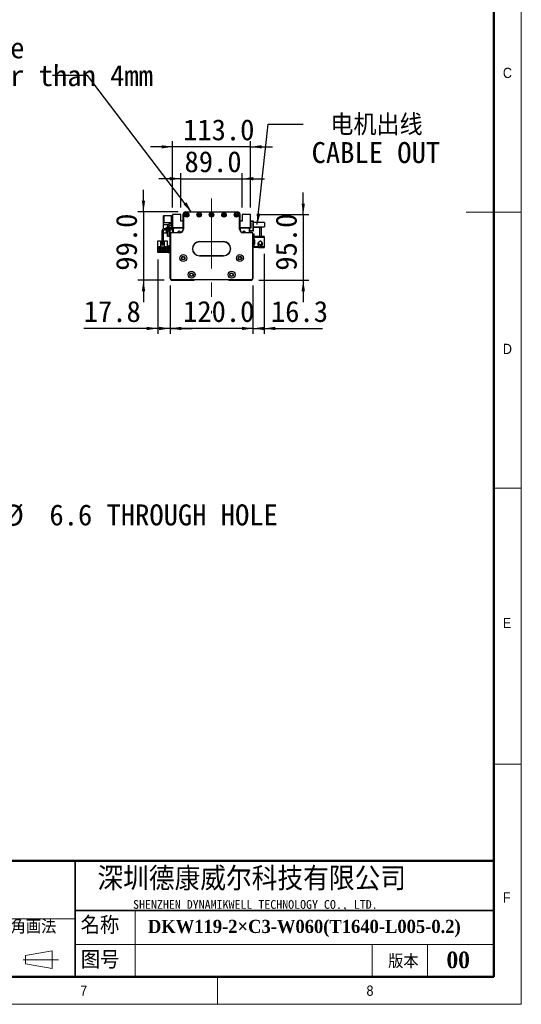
# Model space of a CAD drawing. Header units: millimetres. Extents: x 40 to 3320, y 40 to 2336.
# Tile 7 of 9: x 2594 to 3320, y 40 to 1467. Entities that reach past the tile are written whole.
import ezdxf

# ---------------------------------------------------------------- set-up
doc = ezdxf.new("R2010")
doc.units = ezdxf.units.MM
doc.header["$LTSCALE"] = 8
doc.linetypes.add('CENTERX2', pattern=[20.32, 12.7, -2.54, 2.54, -2.54])
doc.layers.add('DIMNS', color=7, linetype='Continuous')
doc.styles.add('SLDTEXTSTYLE1', font='Gothic.ttf', dxfattribs={"width": 0.913})
doc.styles.add('SLDTEXTSTYLE2', font='timesbd.ttf', dxfattribs={"width": 0.933})
doc.styles.add('SLDTEXTSTYLE4', font='txt', dxfattribs={"bigfont": 'bigfont'})
doc.styles.add('SLDTEXTSTYLE5', font='txt', dxfattribs={"bigfont": 'bigfont'})
doc.styles.add('SLDTEXTSTYLE6', font='txt')
doc.styles.add('SLDTEXTSTYLE8', font='txt')
doc.styles.add('SLDTEXTSTYLE9', font='txt', dxfattribs={"bigfont": 'bigfont'})
doc.dimstyles.new('SLDDIMSTYLE1', dxfattribs={"dimtxt": 30.4, "dimasz": 16, "dimexe": 0, "dimexo": 0.0625, "dimgap": 7.6, "dimtad": 2, "dimdec": 1, "dimrnd": 1e-09, "dimzin": 4, "dimdsep": 46, "dimtxsty": 'SLDTEXTSTYLE8', "dimsah": 1, "dimcen": 0.09, "dimadec": 0, "dimazin": 1, "dimtfac": 1, "dimtdec": 1, "dimtmove": 0, "dimatfit": 0, "dimfxl": 0, "dimfrac": 2, "dimtolj": 1, "dimtzin": 12, "dimarcsym": 0})
doc.dimstyles.new('SLDDIMSTYLE2', dxfattribs={"dimtxt": 0.18, "dimasz": 16, "dimexe": 0, "dimexo": 0.0625, "dimgap": 0, "dimtad": 0, "dimtih": 1, "dimtoh": 1, "dimdec": 0, "dimrnd": 1e-09, "dimzin": 0, "dimdsep": 46, "dimtxsty": 'Standard', "dimsah": 1, "dimcen": 0.09, "dimadec": 0, "dimazin": 0, "dimtfac": 16, "dimtdec": 0, "dimtofl": 0, "dimtmove": 0, "dimatfit": 3, "dimfxl": 0, "dimfrac": 2, "dimtolj": 1, "dimtzin": 0, "dimarcsym": 0})
doc.dimstyles.new('SLDDIMSTYLE3', dxfattribs={"dimtxt": 30.4, "dimasz": 16, "dimexe": 0, "dimexo": 0.0625, "dimgap": 7.6, "dimtad": 2, "dimdec": 1, "dimrnd": 1e-09, "dimzin": 12, "dimdsep": 46, "dimtxsty": 'SLDTEXTSTYLE8', "dimsah": 1, "dimcen": 0.09, "dimadec": 0, "dimazin": 3, "dimtfac": 1, "dimtdec": 1, "dimtmove": 0, "dimatfit": 0, "dimfxl": 0, "dimfrac": 2, "dimtolj": 1, "dimtzin": 12, "dimarcsym": 0})
doc.dimstyles.new('SLDDIMSTYLE6', dxfattribs={"dimtxt": 30.4, "dimasz": 16, "dimexe": 0, "dimexo": 0.0625, "dimgap": 7.6, "dimtad": 0, "dimtih": 1, "dimtoh": 1, "dimdec": 1, "dimrnd": 1e-09, "dimzin": 12, "dimdsep": 46, "dimtxsty": 'SLDTEXTSTYLE8', "dimsah": 1, "dimcen": 0, "dimadec": 0, "dimazin": 3, "dimtfac": 1, "dimtdec": 1, "dimtofl": 0, "dimtmove": 0, "dimatfit": 3, "dimfxl": 0, "dimfrac": 2, "dimtolj": 1, "dimtzin": 12, "dimarcsym": 0})

# ---------------------------------------------------------------- blocks, each defined once
blk = doc.blocks.new('_D_6')
at = {"layer": 'DIMNS'}
for p, q in [((2811.4, 1081.7), (2811.4, 1011.4)), ((2931.4, 1081.7), (2931.4, 1011.4)), ((2811.4, 1019.4), (2779.4, 1019.4)), ((2931.4, 1019.4), (2811.4, 1019.4)), ((2931.4, 1019.4), (2963.4, 1019.4))]:
    blk.add_line(p, q, dxfattribs=at)
for points in [[(2811.4, 1019.4), (2795.4, 1021.8), (2795.4, 1017)], [(2931.4, 1019.4), (2947.4, 1017), (2947.4, 1021.8)]]:
    blk.add_solid(points, dxfattribs=at)
at = {"layer": 'DIMNS', "insert": (2830.1, 1059.2), "char_height": 30.4, "attachment_point": 1, "style": 'SLDTEXTSTYLE8'}
blk.add_mtext('120.0', dxfattribs=at)
blk = doc.blocks.new('_D_7')
at = {"layer": 'DIMNS'}
for p, q in [((2793.6, 1119.2), (2793.6, 1011.4)), ((2811.4, 1081.7), (2811.4, 1011.4)), ((2793.6, 1019.4), (2686.2, 1019.4)), ((2811.4, 1019.4), (2793.6, 1019.4)), ((2811.4, 1019.4), (2843.4, 1019.4))]:
    blk.add_line(p, q, dxfattribs=at)
for points in [[(2793.6, 1019.4), (2777.6, 1021.8), (2777.6, 1017)], [(2811.4, 1019.4), (2827.4, 1017), (2827.4, 1021.8)]]:
    blk.add_solid(points, dxfattribs=at)
at = {"layer": 'DIMNS', "insert": (2686.2, 1059.2), "char_height": 30.4, "attachment_point": 1, "style": 'SLDTEXTSTYLE8'}
blk.add_mtext('17.8', dxfattribs=at)
blk = doc.blocks.new('_D_8')
at = {"layer": 'DIMNS'}
for p, q in [((2772.8, 1188.4), (2772.8, 1220.4)), ((2823.2, 1188.4), (2764.8, 1188.4)), ((2772.8, 1188.4), (2772.8, 1089.4)), ((2802.7, 1089.4), (2764.8, 1089.4)), ((2772.8, 1089.4), (2772.8, 1057.4))]:
    blk.add_line(p, q, dxfattribs=at)
for points in [[(2772.8, 1188.4), (2775.2, 1204.4), (2770.4, 1204.4)], [(2772.8, 1089.4), (2770.4, 1073.4), (2775.2, 1073.4)]]:
    blk.add_solid(points, dxfattribs=at)
at = {"layer": 'DIMNS', "insert": (2732.9, 1103.1), "char_height": 30.4, "attachment_point": 1, "rotation": 90, "style": 'SLDTEXTSTYLE8'}
blk.add_mtext('99.0', dxfattribs=at)
blk = doc.blocks.new('_D_9')
at = {"layer": 'DIMNS'}
for p, q in [((2826.9, 1194.5), (2826.9, 1244.4)), ((2915.9, 1194.5), (2915.9, 1244.4)), ((2826.9, 1236.4), (2794.9, 1236.4)), ((2826.9, 1236.4), (2915.9, 1236.4)), ((2915.9, 1236.4), (2947.9, 1236.4))]:
    blk.add_line(p, q, dxfattribs=at)
for points in [[(2826.9, 1236.4), (2810.9, 1238.8), (2810.9, 1234)], [(2915.9, 1236.4), (2931.9, 1234), (2931.9, 1238.8)]]:
    blk.add_solid(points, dxfattribs=at)
at = {"layer": 'DIMNS', "insert": (2832.2, 1276.3), "char_height": 30.4, "attachment_point": 1, "style": 'SLDTEXTSTYLE8'}
blk.add_mtext('89.0', dxfattribs=at)
blk = doc.blocks.new('_D_10')
at = {"layer": 'DIMNS'}
for p, q in [((2814.9, 1194.5), (2814.9, 1290.6)), ((2927.9, 1194.5), (2927.9, 1290.6)), ((2814.9, 1282.6), (2782.9, 1282.6)), ((2927.9, 1282.6), (2814.9, 1282.6)), ((2927.9, 1282.6), (2959.9, 1282.6))]:
    blk.add_line(p, q, dxfattribs=at)
for points in [[(2814.9, 1282.6), (2798.9, 1285), (2798.9, 1280.2)], [(2927.9, 1282.6), (2943.9, 1280.2), (2943.9, 1285)]]:
    blk.add_solid(points, dxfattribs=at)
at = {"layer": 'DIMNS', "insert": (2830.1, 1322.5), "char_height": 30.4, "attachment_point": 1, "style": 'SLDTEXTSTYLE8'}
blk.add_mtext('113.0', dxfattribs=at)
blk = doc.blocks.new('_D_11')
at = {"layer": 'DIMNS'}
for p, q in [((3004.2, 1184.4), (3004.2, 1216.4)), ((2938.1, 1184.4), (3012.2, 1184.4)), ((3004.2, 1184.4), (3004.2, 1089.4)), ((2940.1, 1089.4), (3012.2, 1089.4)), ((3004.2, 1089.4), (3004.2, 1057.4))]:
    blk.add_line(p, q, dxfattribs=at)
for points in [[(3004.2, 1184.4), (3006.6, 1200.4), (3001.8, 1200.4)], [(3004.2, 1089.4), (3001.8, 1073.4), (3006.6, 1073.4)]]:
    blk.add_solid(points, dxfattribs=at)
at = {"layer": 'DIMNS', "insert": (2964.3, 1103.1), "char_height": 30.4, "attachment_point": 1, "rotation": 90, "style": 'SLDTEXTSTYLE8'}
blk.add_mtext('95.0', dxfattribs=at)
blk = doc.blocks.new('_D_12')
at = {"layer": 'DIMNS'}
for p, q in [((2947.7, 1127.5), (2947.7, 1011.4)), ((2931.4, 1081.7), (2931.4, 1011.4)), ((2931.4, 1019.4), (2899.4, 1019.4)), ((2931.4, 1019.4), (2947.7, 1019.4)), ((2947.7, 1019.4), (3032.3, 1019.4))]:
    blk.add_line(p, q, dxfattribs=at)
for points in [[(2931.4, 1019.4), (2915.4, 1021.8), (2915.4, 1017)], [(2947.7, 1019.4), (2963.7, 1017), (2963.7, 1021.8)]]:
    blk.add_solid(points, dxfattribs=at)
at = {"layer": 'DIMNS', "insert": (2957.4, 1059.2), "char_height": 30.4, "attachment_point": 1, "style": 'SLDTEXTSTYLE8'}
blk.add_mtext('16.3', dxfattribs=at)
blk = doc.blocks.new('SW_NOTE_4')
at = {"layer": 'DIMNS', "color": 0, "char_height": 30.4, "attachment_point": 2}
for s, insert, style in [('电机出线', (106.1, 14.3), 'SLDTEXTSTYLE9'), ('CABLE OUT', (105.2, -25.9), 'SLDTEXTSTYLE8')]:
    blk.add_mtext(s, dxfattribs=dict(at, insert=insert, style=style))
blk = doc.blocks.new('SW_NOTE_5')
at = {"layer": 'DIMNS', "color": 0, "char_height": 30.4, "attachment_point": 1, "style": 'SLDTEXTSTYLE8'}
for s, insert in [('The distance between the load plate and the ', (-929.9, 55.3)), ('steel belt protection belt shall be greater than 4mm', (-929.9, 15.1))]:
    blk.add_mtext(s, dxfattribs=dict(at, insert=insert))
blk = doc.blocks.new('_D_17')
at = {"layer": 'DIMNS'}
for p, q in [((2413.8, 672.9), (2457.8, 749.1)), ((2457.8, 749.1), (2489.8, 749.1))]:
    blk.add_line(p, q, dxfattribs=at)
blk.add_solid([(2413.8, 672.9), (2423.9, 685.5), (2419.7, 687.9)], dxfattribs=at)
at = {"layer": 'DIMNS', "char_height": 30.4, "attachment_point": 1, "style": 'SLDTEXTSTYLE8'}
for s, insert in [('38X ', (2489.8, 764.4)), ('%%c', (2568.9, 764.1)), (' 6.6 THROUGH HOLE', (2615.9, 764.4))]:
    blk.add_mtext(s, dxfattribs=dict(at, insert=insert))

msp = doc.modelspace()

# ---------------------------------------------------------------- linework, layer by layer
at = {"color": 7, "linetype": 'Continuous', "lineweight": 18}
for p, q in [((3320, 40), (3320, 2336)), ((3280, 2296), (3280, 80)), ((3320, 1188), (3240, 1188)), ((3280, 788), (3320, 788)), ((3280, 388), (3320, 388)), ((2760.74, 176), (2760.74, 80)), ((2201.48, 164), (2674.01, 164)), ((2601.91, 110.55), (2640.75, 117.27)), ((2640.75, 117.27), (2640.75, 91.68)), ((2674.01, 126.72), (3280, 126.72)), ((3104, 126.72), (3104, 80)), ((3184, 126.72), (3184, 80)), ((2598.44, 104.55), (2649.56, 104.55)), ((2601.91, 98.55), (2601.91, 110.55)), ((2601.91, 98.55), (2640.75, 91.68)), ((80, 80), (3280, 80)), ((984, 80), (3280, 80)), ((2880, 80), (2880, 40)), ((40, 40), (3320, 40))]:
    msp.add_line(p, q, dxfattribs=at)
at = {"color": 7, "linetype": 'Continuous', "lineweight": 50}
for p, q in [((3280, 2296), (3280, 80)), ((3280, 248), (1464, 248)), ((80, 80), (3280, 80))]:
    msp.add_line(p, q, dxfattribs=at)
at = {"color": 7, "linetype": 'Continuous', "lineweight": 25}
for p, q in [((2814.9, 1184.36), (2814.9, 1165.86)), ((2826.9, 1184.36), (2814.9, 1184.36)), ((2826.9, 1174.86), (2826.9, 1184.36)), ((2830.4, 1185.36), (2830.4, 1185.56)), ((2830.4, 1185.56), (2830.4, 1185.56)), ((2830.4, 1163.36), (2830.4, 1185.36)), ((2830.4, 1185.36), (2830.7, 1185.36)), ((2830.7, 1185.36), (2830.7, 1163.36)), ((2833.4, 1188.36), (2909.4, 1188.36)), ((2833.4, 1188.36), (2833.4, 1188.06)), ((2909.4, 1188.06), (2833.4, 1188.06)), ((2909.4, 1188.36), (2909.4, 1188.06)), ((2912.1, 1163.36), (2912.1, 1185.36)), ((2912.4, 1185.36), (2912.1, 1185.36)), ((2912.39, 1185.56), (2912.4, 1185.56)), ((2912.4, 1185.56), (2912.4, 1185.36)), ((2912.4, 1185.36), (2912.4, 1163.36)), ((2915.9, 1184.36), (2915.9, 1174.86)), ((2927.9, 1184.36), (2915.9, 1184.36)), ((2927.9, 1165.86), (2927.9, 1184.36)), ((2801.6, 1170.26), (2801.6, 1172.86)), ((2801.6, 1172.86), (2812.9, 1172.86)), ((2801.6, 1170.26), (2809.26, 1170.26)), ((2801.6, 1163.61), (2801.6, 1170.26)), ((2802.2, 1182.86), (2801.9, 1182.56)), ((2802.2, 1182.56), (2801.9, 1182.43)), ((2801.9, 1182.43), (2801.9, 1182.56)), ((2801.9, 1173.28), (2801.9, 1182.43)), ((2801.9, 1173.16), (2801.9, 1173.28)), ((2802.2, 1173.16), (2801.9, 1173.28)), ((2801.9, 1173.16), (2802.2, 1172.86)), ((2802.2, 1182.86), (2802.2, 1182.56)), ((2802.2, 1182.86), (2812.9, 1182.86)), ((2802.2, 1182.56), (2802.2, 1173.16)), ((2812.9, 1182.56), (2802.2, 1182.56)), ((2802.2, 1173.16), (2812.9, 1173.16)), ((2802.2, 1173.16), (2802.2, 1172.86)), ((2812.9, 1182.86), (2814.9, 1182.86)), ((2812.9, 1181.86), (2812.9, 1182.86)), ((2814.9, 1181.86), (2812.9, 1181.86)), ((2812.9, 1181.86), (2812.9, 1173.36)), ((2812.9, 1173.36), (2814.9, 1173.36)), ((2812.9, 1172.36), (2812.9, 1173.36)), ((2814.9, 1172.36), (2812.9, 1172.36)), ((2812.9, 1172.36), (2812.9, 1165.36)), ((2830.4, 1174.86), (2826.9, 1174.86)), ((2915.9, 1174.86), (2912.4, 1174.86)), ((2927.9, 1175.36), (2931.6, 1175.36)), ((2931.6, 1174.36), (2927.9, 1174.36)), ((2927.9, 1172.86), (2928.4, 1172.86)), ((2928.4, 1172.86), (2928.4, 1164.86)), ((2931.6, 1174.36), (2931.6, 1175.36)), ((2931.6, 1175.36), (2931.9, 1175.06)), ((2931.6, 1175.35), (2931.6, 1175.36)), ((2931.6, 1175.36), (2931.9, 1175.06)), ((2931.6, 1175.36), (2931.6, 1175.36)), ((2931.9, 1174.23), (2931.6, 1174.36)), ((2931.6, 1161.36), (2931.6, 1174.36)), ((2931.9, 1175.06), (2931.9, 1174.23)), ((2931.9, 1175.06), (2931.9, 1174.23)), ((2931.9, 1174.23), (2931.9, 1174.24)), ((2931.9, 1174.23), (2931.9, 1161.48)), ((2931.9, 1174.23), (2931.9, 1172.86)), ((2947.9, 1172.86), (2931.9, 1172.86)), ((2947.9, 1172.86), (2947.9, 1166.86)), ((2799.4, 1160.36), (2799.4, 1140.86)), ((2801.4, 1160.36), (2801.4, 1140.86)), ((2801.6, 1157.36), (2801.6, 1161.11)), ((2805.9, 1157.36), (2801.6, 1157.36)), ((2811.4, 1163.86), (2802.9, 1163.86)), ((2811.4, 1161.86), (2802.9, 1161.86)), ((2805.9, 1166.36), (2807.4, 1166.36)), ((2805.9, 1163.86), (2805.9, 1166.36)), ((2805.9, 1157.36), (2805.9, 1161.86)), ((2807.4, 1166.88), (2807.4, 1163.86)), ((2807.4, 1161.86), (2807.4, 1160.86)), ((2807.4, 1160.86), (2809.4, 1160.86)), ((2807.4, 1152.86), (2807.4, 1160.86)), ((2809.4, 1166.86), (2809.4, 1163.86)), ((2809.4, 1166.36), (2810.9, 1166.36)), ((2809.4, 1161.86), (2809.4, 1160.86)), ((2809.4, 1160.86), (2809.4, 1152.86)), ((2810.9, 1166.36), (2810.9, 1163.86)), ((2810.9, 1161.86), (2810.9, 1157.36)), ((2811.48, 1157.36), (2810.9, 1157.36)), ((2811.7, 1156.86), (2811.4, 1156.86)), ((2811.4, 1091.86), (2811.4, 1156.86)), ((2811.7, 1156.86), (2811.7, 1091.98)), ((2812.9, 1158.06), (2812.9, 1158.36)), ((2812.9, 1158.36), (2825.4, 1158.36)), ((2825.4, 1158.06), (2812.9, 1158.06)), ((2814.9, 1165.86), (2830.4, 1165.86)), ((2814.9, 1165.86), (2814.9, 1165.36)), ((2815.2, 1158.36), (2815.2, 1165.86)), ((2815.89, 1164.86), (2816.89, 1165.86)), ((2815.89, 1164.86), (2815.89, 1159.86)), ((2815.89, 1159.86), (2815.89, 1158.36)), ((2816.19, 1159.56), (2815.89, 1159.86)), ((2816.19, 1159.56), (2816.19, 1158.36)), ((2816.49, 1163.81), (2817.44, 1164.76)), ((2816.49, 1158.36), (2816.49, 1163.81)), ((2829.64, 1164.76), (2817.44, 1164.76)), ((2825.4, 1158.06), (2825.4, 1158.36)), ((2827.82, 1165.86), (2828.02, 1165.65)), ((2830.4, 1165.36), (2828.73, 1165.36)), ((2829.64, 1164.76), (2829.64, 1160.72)), ((2830.4, 1164.76), (2829.64, 1164.76)), ((2830.7, 1163.36), (2830.4, 1163.36)), ((2912.4, 1163.36), (2912.1, 1163.36)), ((2912.4, 1165.86), (2927.9, 1165.86)), ((2914.06, 1165.36), (2912.4, 1165.36)), ((2913.15, 1164.76), (2912.4, 1164.76)), ((2913.15, 1160.72), (2913.15, 1164.76)), ((2925.35, 1164.76), (2913.15, 1164.76)), ((2914.98, 1165.86), (2914.77, 1165.65)), ((2914.77, 1165.65), (2914.98, 1165.86)), ((2917.4, 1158.36), (2929.9, 1158.36)), ((2917.4, 1158.36), (2917.4, 1158.06)), ((2929.9, 1158.06), (2917.4, 1158.06)), ((2925.35, 1164.76), (2926.3, 1163.81)), ((2926.9, 1164.86), (2925.9, 1165.86)), ((2926.3, 1158.36), (2926.3, 1163.81)), ((2926.9, 1158.36), (2926.9, 1164.86)), ((2928.4, 1164.86), (2926.9, 1164.86)), ((2926.9, 1161.36), (2931.6, 1161.36)), ((2931.6, 1160.36), (2926.9, 1160.36)), ((2927.9, 1166.86), (2928.4, 1166.86)), ((2928.4, 1165.86), (2927.9, 1165.86)), ((2929.9, 1158.36), (2929.9, 1158.06)), ((2931.1, 1091.98), (2931.1, 1156.86)), ((2931.4, 1156.86), (2931.1, 1156.86)), ((2931.4, 1156.86), (2931.4, 1091.86)), ((2933.3, 1155.86), (2931.4, 1155.86)), ((2931.9, 1161.48), (2931.6, 1161.36)), ((2931.6, 1160.36), (2931.6, 1161.36)), ((2931.9, 1160.66), (2931.6, 1160.36)), ((2931.9, 1166.86), (2947.9, 1166.86)), ((2931.9, 1166.86), (2931.9, 1165.86)), ((2941.3, 1165.86), (2931.9, 1165.86)), ((2931.9, 1161.48), (2931.9, 1160.66)), ((2933.3, 1152.86), (2933.3, 1155.86)), ((2941.3, 1152.86), (2941.3, 1165.86)), ((2941.3, 1165.86), (2943.3, 1165.86)), ((2943.3, 1165.86), (2943.3, 1152.86)), ((2793.7, 1146.26), (2797.4, 1146.26)), ((2793.7, 1137.36), (2793.7, 1146.26)), ((2797.4, 1146.26), (2797.4, 1137.86)), ((2803.4, 1137.86), (2803.4, 1146.26)), ((2803.4, 1146.26), (2807.1, 1146.26)), ((2807.1, 1146.26), (2807.1, 1137.36)), ((2809.4, 1152.86), (2807.4, 1152.86)), ((2853.9, 1145.16), (2853.9, 1144.86)), ((2853.9, 1145.16), (2888.9, 1145.16)), ((2888.9, 1144.86), (2853.9, 1144.86)), ((2878.9, 1144.86), (2878.9, 1144.81)), ((2888.9, 1145.16), (2888.9, 1144.86)), ((2933.3, 1152.86), (2933.3, 1151.66)), ((2941.3, 1152.86), (2933.3, 1152.86)), ((2933.3, 1147.66), (2933.3, 1151.66)), ((2933.3, 1151.66), (2947.7, 1151.66)), ((2933.3, 1147.66), (2933.3, 1147.16)), ((2934.3, 1147.66), (2933.3, 1147.66)), ((2933.3, 1147.16), (2933.3, 1142.16)), ((2934.3, 1147.16), (2933.3, 1147.16)), ((2933.3, 1141.66), (2933.3, 1142.16)), ((2933.3, 1142.16), (2934.3, 1142.16)), ((2933.3, 1137.66), (2933.3, 1141.66)), ((2933.3, 1141.66), (2934.3, 1141.66)), ((2934.3, 1141.66), (2934.3, 1147.66)), ((2938.75, 1142.45), (2938.65, 1141.66)), ((2938.98, 1143.09), (2938.85, 1142.78)), ((2938.86, 1143.24), (2938.89, 1143.25)), ((2938.89, 1143.25), (2939.28, 1143.82)), ((2939.05, 1143.17), (2938.89, 1143.25)), ((2939.01, 1143.08), (2938.89, 1143.14)), ((2939.3, 1152.86), (2939.3, 1152.66)), ((2947.7, 1152.66), (2939.3, 1152.66)), ((2943.3, 1152.86), (2941.3, 1152.86)), ((2947.7, 1152.66), (2947.7, 1151.66)), ((2947.7, 1151.66), (2947.7, 1137.66)), ((2793.6, 1129.36), (2793.6, 1131.36)), ((2793.6, 1131.36), (2794.6, 1131.36)), ((2794.6, 1129.36), (2793.6, 1129.36)), ((2793.7, 1131.36), (2793.7, 1137.36)), ((2794.5, 1137.36), (2793.7, 1137.36)), ((2794.5, 1137.36), (2795, 1137.86)), ((2794.6, 1131.36), (2794.6, 1129.36)), ((2808.4, 1131.36), (2794.6, 1131.36)), ((2808.4, 1129.36), (2794.6, 1129.36)), ((2797.6, 1137.86), (2795, 1137.86)), ((2795.4, 1137.31), (2797.6, 1137.31)), ((2795.4, 1133.86), (2795.4, 1137.31)), ((2796.2, 1133.86), (2795.4, 1133.86)), ((2796.2, 1135.51), (2804.6, 1135.51)), ((2796.2, 1133.86), (2796.2, 1135.51)), ((2796.2, 1132.81), (2796.2, 1133.86)), ((2797.4, 1132.81), (2796.2, 1132.81)), ((2797.15, 1134.46), (2797.15, 1133.96)), ((2797.65, 1134.46), (2797.15, 1134.46)), ((2797.15, 1133.96), (2797.65, 1133.96)), ((2797.4, 1132.01), (2797.4, 1132.81)), ((2803.4, 1132.81), (2797.4, 1132.81)), ((2803.4, 1132.01), (2797.4, 1132.01)), ((2797.6, 1137.31), (2797.6, 1137.86)), ((2797.6, 1137.86), (2803.2, 1137.86)), ((2797.95, 1137.31), (2797.6, 1137.31)), ((2797.65, 1133.96), (2797.65, 1134.46)), ((2797.95, 1136.21), (2797.95, 1137.31)), ((2802.85, 1136.21), (2797.95, 1136.21)), ((2799.65, 1134.46), (2799.15, 1134.46)), ((2799.15, 1134.46), (2799.15, 1133.96)), ((2799.15, 1133.96), (2799.65, 1133.96)), ((2799.4, 1139.86), (2799.4, 1140.86)), ((2799.4, 1140.86), (2801.4, 1140.86)), ((2801.4, 1139.86), (2799.4, 1139.86)), ((2799.6, 1136.21), (2799.6, 1136.81)), ((2799.6, 1136.81), (2801.2, 1136.81)), ((2799.65, 1133.96), (2799.65, 1134.46)), ((2801.15, 1134.46), (2801.15, 1133.96)), ((2801.65, 1134.46), (2801.15, 1134.46)), ((2801.15, 1133.96), (2801.65, 1133.96)), ((2801.2, 1136.21), (2801.2, 1136.81)), ((2801.4, 1140.86), (2801.4, 1139.86)), ((2801.65, 1133.96), (2801.65, 1134.46)), ((2803.2, 1137.31), (2802.85, 1137.31)), ((2802.85, 1137.31), (2802.85, 1136.21)), ((2803.15, 1134.46), (2803.15, 1133.96)), ((2803.65, 1134.46), (2803.15, 1134.46)), ((2803.15, 1133.96), (2803.65, 1133.96)), ((2803.2, 1137.86), (2803.2, 1137.31)), ((2805.8, 1137.86), (2803.2, 1137.86)), ((2803.2, 1137.31), (2805.4, 1137.31)), ((2803.4, 1132.81), (2803.4, 1132.01)), ((2804.6, 1132.81), (2803.4, 1132.81)), ((2803.65, 1133.96), (2803.65, 1134.46)), ((2804.6, 1135.51), (2804.6, 1133.86)), ((2804.6, 1133.86), (2804.6, 1132.81)), ((2805.4, 1133.86), (2804.6, 1133.86)), ((2805.4, 1137.31), (2805.4, 1133.86)), ((2805.8, 1137.86), (2806.3, 1137.36)), ((2807.1, 1137.36), (2806.3, 1137.36)), ((2807.1, 1137.36), (2807.1, 1131.36)), ((2808.4, 1131.36), (2808.4, 1129.36)), ((2809.4, 1139.36), (2811.4, 1139.36)), ((2809.4, 1138.36), (2809.4, 1139.36)), ((2811.4, 1138.36), (2809.4, 1138.36)), ((2809.4, 1130.36), (2809.4, 1138.36)), ((2809.4, 1129.36), (2809.4, 1130.36)), ((2809.4, 1130.36), (2811.4, 1130.36)), ((2811.4, 1129.36), (2809.4, 1129.36)), ((2933.3, 1137.66), (2933.3, 1136.46)), ((2947.7, 1137.66), (2933.3, 1137.66)), ((2939.3, 1136.46), (2933.3, 1136.46)), ((2938.89, 1140.07), (2938.86, 1140.08)), ((2939.3, 1136.66), (2947.7, 1136.66)), ((2939.3, 1136.66), (2939.3, 1136.46)), ((2947.7, 1137.66), (2947.7, 1136.66)), ((2853.9, 1124.86), (2853.9, 1124.56)), ((2853.9, 1124.86), (2888.9, 1124.86)), ((2888.9, 1124.56), (2853.9, 1124.56)), ((2888.9, 1124.86), (2888.9, 1124.56)), ((2811.7, 1091.98), (2811.4, 1091.86)), ((2813.4, 1089.86), (2811.4, 1091.86)), ((2811.7, 1091.98), (2813.52, 1090.16)), ((2811.9, 1091.36), (2811.9, 1090.36)), ((2811.9, 1090.36), (2812.9, 1089.36)), ((2812.9, 1089.36), (2846.4, 1089.36)), ((2813.52, 1090.16), (2813.4, 1089.86)), ((2929.4, 1089.86), (2813.4, 1089.86)), ((2813.52, 1090.16), (2929.27, 1090.16)), ((2846.4, 1089.36), (2846.9, 1089.86)), ((2895.9, 1089.86), (2896.4, 1089.36)), ((2896.4, 1089.36), (2929.9, 1089.36)), ((2929.27, 1090.16), (2931.1, 1091.98)), ((2929.27, 1090.16), (2929.4, 1089.86)), ((2931.4, 1091.86), (2929.4, 1089.86)), ((2929.9, 1089.36), (2930.9, 1090.36)), ((2930.9, 1090.36), (2930.9, 1091.36)), ((2931.1, 1091.98), (2931.4, 1091.86))]:
    msp.add_line(p, q, dxfattribs=at)
at = {"color": 7, "linetype": 'Continuous', "lineweight": 35}
for p, q in [((2674.01, 248), (2674.01, 80)), ((2674.01, 176), (3280, 176))]:
    msp.add_line(p, q, dxfattribs=at)
at = {"color": 7, "linetype": 'Continuous', "lineweight": 25, "flags": 128}
for points in [[(2864.25, 1144.86), (2863.9, 1144.81), (2863.55, 1144.86)], [(2879.25, 1144.86), (2878.9, 1144.81), (2878.55, 1144.86)], [(2808.4, 1129.36), (2808.98, 1129.42), (2809.4, 1129.53)]]:
    msp.add_lwpolyline(points, dxfattribs=at)
at = {"color": 7, "linetype": 'Continuous', "lineweight": 25}
for centre, radius in [((2835.4, 1184.11), 3.25), ((2835.4, 1184.11), 3), ((2835.4, 1184.11), 1.6), ((2835.4, 1184.11), 1.25), ((2853.4, 1184.11), 3.25), ((2853.4, 1184.11), 3), ((2853.4, 1184.11), 1.6), ((2853.4, 1184.11), 1.25), ((2871.4, 1184.11), 3.25), ((2871.4, 1184.11), 3), ((2871.4, 1184.11), 1.6), ((2871.4, 1184.11), 1.25), ((2889.4, 1184.11), 3.25), ((2889.4, 1184.11), 3), ((2889.4, 1184.11), 1.6), ((2889.4, 1184.11), 1.25), ((2907.4, 1184.11), 3.25), ((2907.4, 1184.11), 3), ((2907.4, 1184.11), 1.6), ((2907.4, 1184.11), 1.25), ((2830.4, 1121.35), 5.02), ((2830.4, 1121.35), 5), ((2830.4, 1121.35), 2.65), ((2830.4, 1121.35), 2.1), ((2912.4, 1121.35), 5.03), ((2912.4, 1121.35), 5), ((2912.4, 1121.35), 2.65), ((2912.4, 1121.35), 2.1), ((2842.4, 1097.32), 5.02), ((2842.4, 1097.32), 5), ((2842.4, 1097.32), 2.65), ((2842.4, 1097.32), 2.1), ((2900.4, 1097.32), 5.03), ((2900.4, 1097.32), 5), ((2900.4, 1097.32), 2.65), ((2900.4, 1097.32), 2.1)]:
    msp.add_circle(centre, radius, dxfattribs=at)
for centre, radius, start, end in [((2833.4, 1185.36), 3, 90, 180), ((2833.4, 1185.36), 2.7, 90, 180), ((2909.4, 1185.36), 3, 0, 90), ((2909.4, 1185.36), 2.7, 0, 90), ((2811.4, 1166.88), 4, 94.78019, 180), ((2810.9, 1172.86), 2, 274.78019, 0), ((2802.9, 1160.36), 3.5, 90, 180), ((2802.9, 1160.36), 1.5, 90, 180), ((2811.4, 1166.86), 2, 94.78019, 180), ((2810.9, 1172.84), 4, 274.78019, 300), ((2811.4, 1165.36), 3.5, 270, 0), ((2811.4, 1165.36), 1.5, 270, 0), ((2812.9, 1156.86), 1.5, 90, 180), ((2812.9, 1156.86), 1.2, 90, 180), ((2824.39, 1158.36), 2, 90, 180), ((2824.39, 1158.36), 2, 2.85229, 90), ((2825.4, 1163.36), 5.3, 270, 0), ((2825.4, 1163.36), 5, 270, 0), ((2828.73, 1166.36), 1, 224.99989, 270), ((2917.4, 1163.36), 5.3, 180, 270), ((2917.4, 1163.36), 5, 180, 270), ((2914.06, 1166.36), 1, 270, 315.00006), ((2914.06, 1166.36), 1, 270, 315.00006), ((2918.4, 1158.36), 2, 90, 177.1477), ((2918.4, 1158.36), 2, 0.00003, 90), ((2918.4, 1158.36), 2, 0.00003, 90), ((2929.9, 1156.86), 1.5, 0, 90), ((2929.9, 1156.86), 1.2, 0, 90), ((2853.9, 1134.86), 10.3, 90, 270), ((2853.9, 1134.86), 10, 90, 270), ((2888.9, 1134.86), 10.3, 270, 90), ((2888.9, 1134.86), 10, 270, 90), ((2941.9, 1141.66), 3.4, 207.88541, 44.31348), ((2941.9, 1141.66), 3.45, 237.57421, 0), ((2941.9, 1141.66), 2.5, 274.06825, 11.05475), ((2941.9, 1141.66), 2.6, 277.27427, 19.70725), ((2941.9, 1141.66), 3.45, 0, 47.89891), ((2808.4, 1132.36), 1, 270, 0)]:
    msp.add_arc(centre, radius, start, end, dxfattribs=at)
for points, knots in [([(2939.72, 1144.58), (2939.54, 1144.23), (2939.21, 1143.57), (2938.75, 1142.51), (2938.53, 1141.69), (2938.47, 1141.02), (2938.58, 1140.46), (2938.8, 1139.85), (2939.25, 1139.26), (2939.94, 1138.82), (2940.66, 1138.58), (2941.42, 1138.58), (2942.13, 1138.81), (2942.31, 1138.94), (2942.27, 1138.97), (2942.25, 1138.98)], [0, 0, 0, 0, 0.1800958, 0.3300053, 0.4496463, 0.5397483, 0.5746215, 0.6053229, 0.6784013, 0.721406, 0.7619849, 0.8291602, 0.8886693, 0.960603, 1, 1, 1, 1]), ([(2943.29, 1145.42), (2943.54, 1145.19), (2944.03, 1144.73), (2944.44, 1143.81), (2944.48, 1142.9), (2944.2, 1142.1), (2943.69, 1141.48), (2943, 1141.07), (2942.19, 1140.91), (2941.35, 1141.01), (2940.57, 1141.38), (2939.95, 1141.99), (2939.56, 1142.75), (2939.47, 1143.59), (2939.58, 1144.35), (2939.92, 1144.95), (2940.45, 1145.37), (2941.18, 1145.61), (2941.93, 1145.69), (2942.48, 1145.72), (2942.73, 1145.7), (2942.82, 1145.71), (2942.84, 1145.69), (2942.92, 1145.66), (2943.07, 1145.57), (2943.2, 1145.48), (2943.29, 1145.42)], [0, 0, 0, 0, 0.06481801, 0.12977906, 0.18973171, 0.24261882, 0.29441407, 0.34624423, 0.39872452, 0.45220026, 0.50660202, 0.56145302, 0.61605177, 0.66977239, 0.72706979, 0.76537731, 0.80369128, 0.85891018, 0.91422922, 0.94955521, 0.96400215, 0.96485124, 0.9657593, 0.96871063, 0.98052821, 1, 1, 1, 1]), ([(2944.12, 1140.52), (2944.22, 1140.76), (2944.42, 1141.23), (2944.46, 1141.75), (2944.37, 1142.06), (2944.34, 1142.15)], [0, 0, 0, 0, 0.4316615, 0.8185585, 1, 1, 1, 1])]:
    msp.add_open_spline(points, degree=3, knots=knots, dxfattribs=at)
at = {"layer": 'DIMNS', "linetype": 'CENTERX2', "lineweight": 18}
msp.add_line((2871.4, 1207.66), (2871.4, 1041.06), dxfattribs=at)

# ---------------------------------------------------------------- block references
at = {"layer": 'DIMNS'}
for name, p in [('SW_NOTE_5', (2641.03, 1385.95)), ('SW_NOTE_4', (3004.17, 1315.38))]:
    msp.add_blockref(name, p, dxfattribs=at)

# ---------------------------------------------------------------- texts
at = {"color": 7, "linetype": 'Continuous', "lineweight": 0}
for s, insert, char_height, attachment_point, style in [('C', (3293.33, 1397.17), 14.82, 1, 'SLDTEXTSTYLE1'), ('D', (3293.33, 997.17), 14.82, 1, 'SLDTEXTSTYLE1'), ('E', (3293.33, 599.91), 14.82, 1, 'SLDTEXTSTYLE1'), ('深圳德康威尔科技有限公司', (2706.04, 238.94), 33.8667, 1, 'SLDTEXTSTYLE5'), ('F', (3293.33, 202.23), 14.82, 1, 'SLDTEXTSTYLE1'), ('SHENZHEN DYNAMIKWELL TECHNOLOGY CO., LTD.', (2757.74, 191.06), 12.7, 1, 'SLDTEXTSTYLE6'), ('名称', (2681.79, 167.24), 25.4, 1, 'SLDTEXTSTYLE4'), ('DKW119-2×C3-W060(T1640-L005-0.2)', (2779.24, 162.39), 19.05, 1, 'SLDTEXTSTYLE2'), ('图号', (2682.13, 117.17), 25.4, 1, 'SLDTEXTSTYLE4'), ('版本', (3127.2, 112.36), 20, 1, 'SLDTEXTSTYLE4'), ('00', (3228.64, 116.35), 24, 2, 'SLDTEXTSTYLE2'), ('7', (2681.17, 67.17), 14.82, 1, 'SLDTEXTSTYLE1'), ('8', (3095.82, 67.17), 14.82, 1, 'SLDTEXTSTYLE1')]:
    msp.add_mtext(s, dxfattribs=dict(at, insert=insert, char_height=char_height, attachment_point=attachment_point, style=style))
at = {"layer": 'DIMNS', "color": 7, "insert": (2536.48, 162.43), "char_height": 20, "attachment_point": 1, "style": 'SLDTEXTSTYLE4'}
msp.add_mtext('第三角画法', dxfattribs=at)

# ---------------------------------------------------------------- dimensions: what is measured, and where the dimension line sits
at = {"layer": 'DIMNS'}
for base, p1, p2, dimstyle, picture, middle in [((2814.9, 1282.61), (2927.9, 1184.36), (2814.9, 1184.36), 'SLDDIMSTYLE1', '_D_10', (2878.53, 1282.61)), ((2915.9, 1236.36), (2826.9, 1184.36), (2915.9, 1184.36), 'SLDDIMSTYLE1', '_D_9', (2869.61, 1236.36)), ((2793.6, 1019.36), (2811.4, 1091.86), (2793.6, 1129.36), 'SLDDIMSTYLE3', '_D_7', (2723.62, 1019.36)), ((2947.7, 1019.36), (2931.4, 1091.86), (2947.7, 1137.66), 'SLDDIMSTYLE3', '_D_12', (2994.84, 1019.36)), ((2811.4, 1019.36), (2931.4, 1091.86), (2811.4, 1091.86), 'SLDDIMSTYLE1', '_D_6', (2878.53, 1019.36))]:
    dim = msp.add_linear_dim(base=base, p1=p1, p2=p2, dimstyle=dimstyle, dxfattribs=at)
    dim.commit()
    dim.dimension.update_dxf_attribs({"geometry": picture, "text_midpoint": middle, "dimtype": 160})
for base, p1, p2, picture, middle in [((2772.79, 1089.36), (2833.4, 1188.36), (2812.9, 1089.36), '_D_8', (2772.79, 1140.52)), ((3004.21, 1089.36), (2927.9, 1184.36), (2929.9, 1089.36), '_D_11', (3004.21, 1140.52))]:
    dim = msp.add_linear_dim(base=base, p1=p1, p2=p2, angle=90, dimstyle='SLDDIMSTYLE1', dxfattribs=at)
    dim.commit()
    dim.dimension.update_dxf_attribs({"geometry": picture, "text_midpoint": middle, "dimtype": 160})
dim = msp.add_diameter_dim_2p(p1=(2410.5, 667.15), p2=(2413.8, 672.86), text='38X <> THROUGH HOLE\\P', dimstyle='SLDDIMSTYLE6', dxfattribs=at)
dim.commit()
dim.dimension.update_dxf_attribs({"geometry": '_D_17', "text_midpoint": (2740.67, 749.1), "dimtype": 163})

# ---------------------------------------------------------------- leaders
for points in [[(2842.52, 1188.06), (2691.83, 1385.95), (2641.03, 1385.95)], [(2937.67, 1169.8), (2953.37, 1315.38), (3004.17, 1315.38)]]:
    msp.add_leader(points, dimstyle='SLDDIMSTYLE2', dxfattribs=at)

doc.saveas('drawing.dxf')
